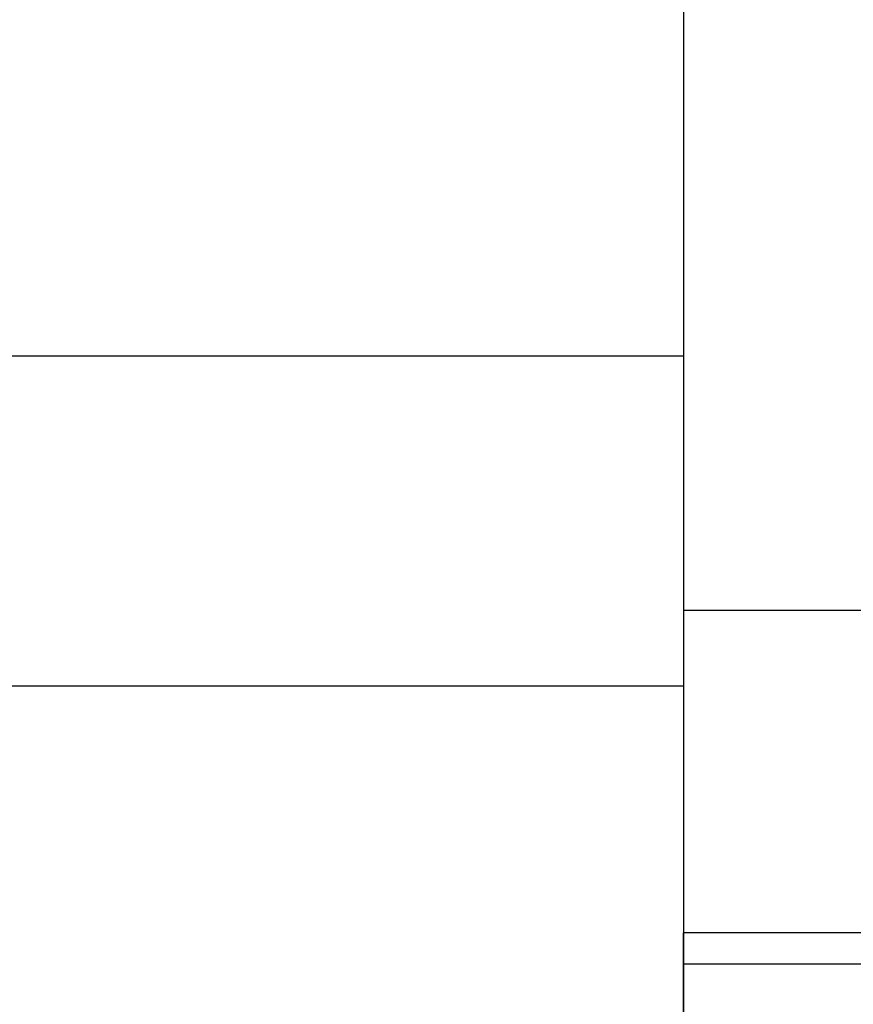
# Model space of a CAD drawing. Header units: millimetres. Extents: x 7592 to 10531, y 3981 to 6059.
# Tile 85 of 130: x 9490 to 9530, y 5457 to 5505. Entities that reach past the tile are written whole.
import ezdxf

# ---------------------------------------------------------------- set-up
doc = ezdxf.new("R2010")
doc.units = ezdxf.units.MM

msp = doc.modelspace()

# ---------------------------------------------------------------- linework, layer by layer
at = {"linetype": 'Continuous'}
for p, q in [((9521.966, 5577.592), (9521.966, 5475.9)), ((9521.966, 5488.246), (9477.966, 5488.246)), ((9521.966, 5475.9), (9521.966, 5460.246)), ((9531.966, 5475.9), (9521.966, 5475.9)), ((9477.966, 5472.246), (9521.966, 5472.246)), ((9521.966, 5453.096), (9521.966, 5460.246)), ((9531.966, 5460.246), (9521.966, 5460.246)), ((9521.966, 5460.246), (9521.966, 5453.096)), ((9521.966, 5458.746), (9531.466, 5458.746))]:
    msp.add_line(p, q, dxfattribs=at)

doc.saveas('drawing.dxf')
